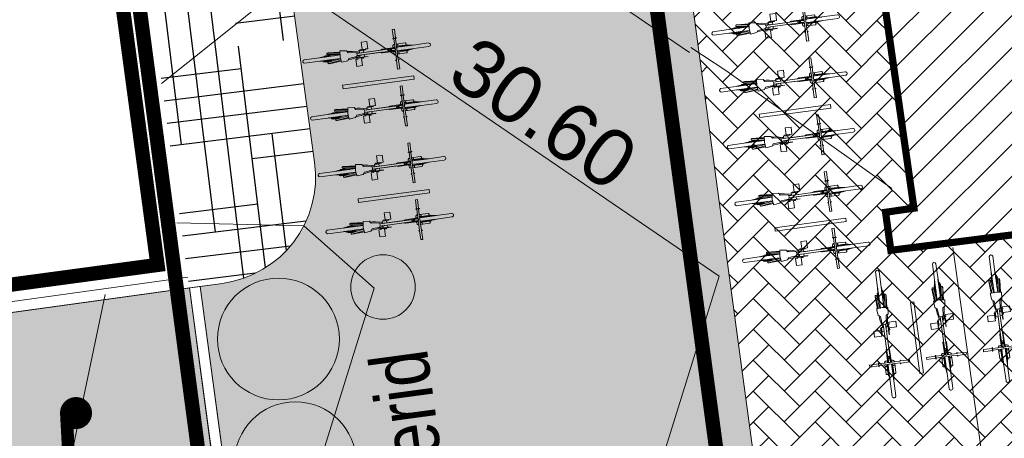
# Model space of a CAD drawing. Header units: metres. Extents: x 737835 to 905050, y 6570742 to 6590316.
# Tile 12 of 256: x 737973.28 to 737987.01, y 6590009.57 to 6590015.41. Entities that reach past the tile are written whole.
import ezdxf

# ---------------------------------------------------------------- set-up
doc = ezdxf.new("R2010")
doc.units = ezdxf.units.M
doc.header["$LTSCALE"] = 0.5
for name, pattern in [('ACAD_ISO10W100', [18, 12, -3, 0, -3]), ('CENTER', [2, 1.25, -0.25, 0.25, -0.25]), ('TOOPIIR', [7, 6, -1])]:
    doc.linetypes.add(name, pattern=pattern)
for name, color, linetype in [('0_PJ_Hoonestusala', 7, 'CENTER'), ('_Polka haljastus viirutus', 7, 'Continuous'), ('AR_hoone', 7, 'Continuous'), ('AS_jalgrattad', 252, 'Continuous'), ('AS_prügikonteiner', 7, 'Continuous')]:
    doc.layers.add(name, color=color, linetype=linetype)
for name, color, linetype, lineweight in [('AS_asfalttee sõiduauto', 9, 'Continuous', 0), ('AS_hoone_projekt RG', 2, 'ACAD_ISO10W100', 15), ('AS_kattemärgistus', 8, 'Continuous', 9), ('AS_krundipiir', 1, 'Continuous', 30), ('AS_metall-leht ääris 0cm', 164, 'Continuous', 15), ('AS_sillutiskivi PK', 253, 'Continuous', 5), ('AS_teed', 7, 'Continuous', 13), ('AS_tekst', 7, 'Continuous', 0), ('AS_töömaapiir PK', 6, 'Continuous', 13), ('AS_välimoobel RG', 252, 'Continuous', 0), ('AS_äärekivi 10cm', 7, 'Continuous', 13), ('TM-vertikaal', 5, 'Continuous', 35), ('TM-vertikaal-181548', 5, 'Continuous', 35)]:
    doc.layers.add(name, color=color, linetype=linetype, lineweight=lineweight)
doc.layers.add('AS_telliskatend PK', color=7, linetype='Continuous', lineweight=5, true_color=0xe79440)
doc.styles.add('GENERATED_STYLE_1', font='ARIALN.TTF')
doc.styles.add('TM_TXT', font='swissl.ttf')

# ---------------------------------------------------------------- blocks, each defined once
blk = doc.blocks.new('moolok')
at = {"layer": 'AS_välimoobel RG'}
h = blk.add_hatch(color=256, dxfattribs=at)
h.dxf.hatch_style = 1
h.set_gradient(color1=(147, 149, 152), tint=1, name='INVSPHERICAL')
edge = h.paths.add_edge_path()
edge.add_arc((737969.494, 6590171.29), 0.85, 0, 360)
at = {"layer": 'AS_välimoobel RG', "color": 7, "lineweight": 0}
blk.add_circle((737969.494, 6590171.29), 0.85, dxfattribs=at)
blk = doc.blocks.new('mahuti vaike')
at = {"layer": 'AS_välimoobel RG'}
h = blk.add_hatch(color=256, dxfattribs=at)
h.dxf.hatch_style = 1
h.set_gradient(color1=(147, 149, 152), tint=1, name='INVSPHERICAL')
edge = h.paths.add_edge_path()
edge.add_arc((737978.812, 6590005.284), 0.45, 0, 360)
at = {"layer": 'AS_välimoobel RG', "color": 7, "lineweight": 0}
blk.add_circle((737978.812, 6590005.284), 0.45, dxfattribs=at)
blk = doc.blocks.new('A$C1054690E')
at = {"layer": 'AS_kattemärgistus', "color": 8, "const_width": 0.177}
blk.add_lwpolyline([(0.406, -1.105), (0.19, -1.386), (0.907, -1.937), (0.691, -2.695), (1.752, -3.1)], dxfattribs=at)
blk.add_lwpolyline([(0.894, -3.035, -1.299531), (0.254, -1.769, -0.358805)], format="xyb", dxfattribs=at)
at = {"layer": 'AS_kattemärgistus', "color": 8, "const_width": 0.223}
blk.add_lwpolyline([(1.769, -3.082, -1), (1.83, -2.867, -1)], format="xyb", close=True, dxfattribs=at)
at = {"layer": 'AS_kattemärgistus', "color": 8}
blk.add_solid([(1.106, -2.759), (0.939, -2.695), (1.269, -2.185), (1.099, -2.137)], dxfattribs=at)
blk = doc.blocks.new('jalgratas')
at = {"layer": 'AS_jalgrattad', "linetype": 'Continuous', "lineweight": 20, "ltscale": 100}
for p, q in [((737964.496, 6590012.261), (737964.545, 6590012.268)), ((737964.509, 6590012.258), (737964.533, 6590012.261)), ((737963.761, 6590012.057), (737963.584, 6590012.057)), ((737963.76, 6590012.086), (737963.761, 6590012.006)), ((737963.875, 6590012.061), (737963.851, 6590012.088)), ((737963.985, 6590012.066), (737963.875, 6590012.061)), ((737963.999, 6590012.038), (737963.985, 6590012.066)), ((737964.051, 6590012.062), (737963.991, 6590012.054)), ((737964.459, 6590012.115), (737963.992, 6590012.052)), ((737964.463, 6590012.085), (737963.996, 6590012.022)), ((737964.024, 6590012.092), (737964.117, 6590012.104)), ((737964.025, 6590012.089), (737964.024, 6590012.092)), ((737964.025, 6590012.089), (737964.09, 6590012.098)), ((737964.031, 6590012.069), (737964.03, 6590012.071)), ((737964.03, 6590012.071), (737964.03, 6590012.071)), ((737964.031, 6590012.068), (737964.031, 6590012.069)), ((737964.031, 6590012.069), (737964.031, 6590012.069)), ((737964.031, 6590012.067), (737964.031, 6590012.068)), ((737964.032, 6590012.065), (737964.031, 6590012.067)), ((737964.032, 6590012.064), (737964.032, 6590012.065)), ((737964.033, 6590012.062), (737964.032, 6590012.064)), ((737964.033, 6590012.06), (737964.033, 6590012.062)), ((737964.033, 6590012.06), (737964.033, 6590012.06)), ((737964.146, 6590012.118), (737964.039, 6590012.104)), ((737964.054, 6590012.062), (737964.051, 6590012.062)), ((737964.056, 6590012.062), (737964.054, 6590012.062)), ((737964.057, 6590012.062), (737964.056, 6590012.062)), ((737964.059, 6590012.061), (737964.057, 6590012.062)), ((737964.09, 6590012.098), (737964.09, 6590012.101)), ((737964.097, 6590012.112), (737964.098, 6590012.102)), ((737964.443, 6590012.102), (737964.442, 6590012.1)), ((737964.442, 6590012.1), (737964.442, 6590012.098)), ((737964.442, 6590012.098), (737964.443, 6590012.096)), ((737964.444, 6590012.106), (737964.443, 6590012.104)), ((737964.443, 6590012.104), (737964.443, 6590012.102)), ((737964.443, 6590012.096), (737964.444, 6590012.094)), ((737964.445, 6590012.107), (737964.444, 6590012.106)), ((737964.444, 6590012.094), (737964.445, 6590012.092)), ((737964.447, 6590012.109), (737964.445, 6590012.107)), ((737964.445, 6590012.092), (737964.446, 6590012.091)), ((737964.446, 6590012.091), (737964.448, 6590012.089)), ((737964.449, 6590012.11), (737964.447, 6590012.109)), ((737964.448, 6590012.089), (737964.45, 6590012.088)), ((737964.45, 6590012.111), (737964.449, 6590012.11)), ((737964.452, 6590012.111), (737964.45, 6590012.111)), ((737964.45, 6590012.088), (737964.452, 6590012.088)), ((737964.528, 6590012.121), (737964.452, 6590012.111)), ((737964.454, 6590012.111), (737964.452, 6590012.111)), ((737964.452, 6590012.088), (737964.454, 6590012.087)), ((737964.456, 6590012.111), (737964.454, 6590012.111)), ((737964.454, 6590012.087), (737964.456, 6590012.087)), ((737964.458, 6590012.11), (737964.456, 6590012.111)), ((737964.531, 6590012.098), (737964.456, 6590012.087)), ((737964.456, 6590012.087), (737964.458, 6590012.088)), ((737964.459, 6590012.114), (737964.457, 6590012.112)), ((737964.458, 6590012.112), (737964.46, 6590012.112)), ((737964.46, 6590012.109), (737964.458, 6590012.11)), ((737964.458, 6590012.088), (737964.459, 6590012.089)), ((737964.461, 6590012.117), (737964.459, 6590012.114)), ((737964.459, 6590012.089), (737964.461, 6590012.09)), ((737964.46, 6590012.112), (737964.461, 6590012.112)), ((737964.462, 6590012.108), (737964.46, 6590012.109)), ((737964.463, 6590012.12), (737964.461, 6590012.117)), ((737964.461, 6590012.112), (737964.462, 6590012.111)), ((737964.461, 6590012.09), (737964.463, 6590012.091)), ((737964.463, 6590012.089), (737964.461, 6590012.088)), ((737964.461, 6590012.088), (737964.462, 6590012.086)), ((737964.462, 6590012.111), (737964.463, 6590012.11)), ((737964.463, 6590012.107), (737964.462, 6590012.108)), ((737964.462, 6590012.086), (737964.465, 6590012.084)), ((737964.467, 6590012.122), (737964.463, 6590012.12)), ((737964.463, 6590012.11), (737964.464, 6590012.109)), ((737964.464, 6590012.105), (737964.463, 6590012.107)), ((737964.463, 6590012.091), (737964.464, 6590012.093)), ((737964.464, 6590012.089), (737964.463, 6590012.089)), ((737964.464, 6590012.109), (737964.465, 6590012.107)), ((737964.465, 6590012.103), (737964.464, 6590012.105)), ((737964.464, 6590012.093), (737964.465, 6590012.095)), ((737964.465, 6590012.09), (737964.464, 6590012.089)), ((737964.465, 6590012.107), (737964.466, 6590012.105)), ((737964.465, 6590012.101), (737964.465, 6590012.103)), ((737964.466, 6590012.099), (737964.465, 6590012.101)), ((737964.465, 6590012.097), (737964.466, 6590012.099)), ((737964.465, 6590012.095), (737964.465, 6590012.097)), ((737964.466, 6590012.092), (737964.465, 6590012.09)), ((737964.465, 6590012.084), (737964.469, 6590012.082)), ((737964.466, 6590012.105), (737964.467, 6590012.103)), ((737964.467, 6590012.095), (737964.466, 6590012.093)), ((737964.466, 6590012.093), (737964.466, 6590012.092)), ((737964.47, 6590012.123), (737964.467, 6590012.122)), ((737964.467, 6590012.103), (737964.467, 6590012.101)), ((737964.467, 6590012.101), (737964.467, 6590012.099)), ((737964.467, 6590012.099), (737964.467, 6590012.097)), ((737964.467, 6590012.097), (737964.467, 6590012.095)), ((737964.469, 6590012.082), (737964.472, 6590012.081)), ((737964.474, 6590012.124), (737964.47, 6590012.123)), ((737964.472, 6590012.081), (737964.476, 6590012.08)), ((737964.474, 6590012.124), (737964.474, 6590012.124)), ((737964.478, 6590012.124), (737964.474, 6590012.124)), ((737964.477, 6590012.124), (737964.474, 6590012.124)), ((737964.476, 6590012.08), (737964.479, 6590012.081)), ((737964.481, 6590012.124), (737964.477, 6590012.124)), ((737964.478, 6590012.109), (737964.477, 6590012.107)), ((737964.477, 6590012.107), (737964.477, 6590012.105)), ((737964.477, 6590012.105), (737964.477, 6590012.103)), ((737964.477, 6590012.103), (737964.478, 6590012.1)), ((737964.482, 6590012.124), (737964.478, 6590012.124)), ((737964.479, 6590012.112), (737964.478, 6590012.11)), ((737964.478, 6590012.11), (737964.478, 6590012.109)), ((737964.478, 6590012.1), (737964.478, 6590012.099)), ((737964.478, 6590012.099), (737964.479, 6590012.097)), ((737964.48, 6590012.114), (737964.479, 6590012.113)), ((737964.479, 6590012.113), (737964.479, 6590012.112)), ((737964.479, 6590012.097), (737964.48, 6590012.095)), ((737964.48, 6590012.081), (737964.479, 6590012.081)), ((737964.479, 6590012.081), (737964.483, 6590012.081)), ((737964.481, 6590012.115), (737964.48, 6590012.114)), ((737964.48, 6590012.095), (737964.481, 6590012.094)), ((737964.48, 6590012.081), (737964.484, 6590012.082)), ((737964.485, 6590012.123), (737964.481, 6590012.124)), ((737964.483, 6590012.115), (737964.481, 6590012.115)), ((737964.481, 6590012.094), (737964.482, 6590012.093)), ((737964.485, 6590012.123), (737964.482, 6590012.124)), ((737964.482, 6590012.093), (737964.483, 6590012.092)), ((737964.483, 6590012.092), (737964.485, 6590012.092)), ((737964.483, 6590012.081), (737964.487, 6590012.083)), ((737964.484, 6590012.082), (737964.487, 6590012.083)), ((737964.489, 6590012.121), (737964.485, 6590012.123)), ((737964.488, 6590012.121), (737964.485, 6590012.123)), ((737964.485, 6590012.092), (737964.486, 6590012.092)), ((737964.506, 6590012.125), (737964.487, 6590012.122)), ((737964.487, 6590012.083), (737964.49, 6590012.085)), ((737964.487, 6590012.083), (737964.49, 6590012.085)), ((737964.491, 6590012.119), (737964.488, 6590012.121)), ((737964.492, 6590012.119), (737964.489, 6590012.121)), ((737964.49, 6590012.085), (737964.493, 6590012.088)), ((737964.49, 6590012.085), (737964.492, 6590012.088)), ((737964.493, 6590012.117), (737964.491, 6590012.119)), ((737964.493, 6590012.117), (737964.492, 6590012.119)), ((737964.492, 6590012.088), (737964.495, 6590012.091)), ((737964.511, 6590012.089), (737964.492, 6590012.086)), ((737964.493, 6590012.088), (737964.495, 6590012.091)), ((737964.495, 6590012.124), (737964.494, 6590012.123)), ((737964.498, 6590012.126), (737964.495, 6590012.124)), ((737964.495, 6590012.091), (737964.496, 6590012.093)), ((737964.495, 6590012.091), (737964.496, 6590012.093)), ((737964.498, 6590012.136), (737964.525, 6590012.139)), ((737964.499, 6590012.127), (737964.498, 6590012.136)), ((737964.502, 6590012.128), (737964.498, 6590012.126)), ((737964.499, 6590012.087), (737964.5, 6590012.086)), ((737964.5, 6590012.086), (737964.504, 6590012.085)), ((737964.505, 6590012.128), (737964.502, 6590012.128)), ((737964.504, 6590012.085), (737964.507, 6590012.085)), ((737964.509, 6590012.129), (737964.505, 6590012.128)), ((737964.506, 6590012.129), (737964.505, 6590012.128)), ((737964.506, 6590012.076), (737964.505, 6590012.085)), ((737964.51, 6590012.129), (737964.506, 6590012.129)), ((737964.509, 6590012.125), (737964.506, 6590012.125)), ((737964.506, 6590012.076), (737964.533, 6590012.08)), ((737964.507, 6590012.085), (737964.511, 6590012.085)), ((737964.513, 6590012.128), (737964.509, 6590012.129)), ((737964.512, 6590012.124), (737964.509, 6590012.125)), ((737964.513, 6590012.128), (737964.51, 6590012.129)), ((737964.511, 6590012.089), (737964.513, 6590012.09)), ((737964.511, 6590012.085), (737964.515, 6590012.086)), ((737964.512, 6590012.085), (737964.511, 6590012.085)), ((737964.515, 6590012.123), (737964.512, 6590012.124)), ((737964.512, 6590012.085), (737964.515, 6590012.086)), ((737964.517, 6590012.127), (737964.513, 6590012.128)), ((737964.516, 6590012.127), (737964.513, 6590012.128)), ((737964.513, 6590012.09), (737964.516, 6590012.091)), ((737964.517, 6590012.122), (737964.515, 6590012.123)), ((737964.515, 6590012.086), (737964.519, 6590012.087)), ((737964.515, 6590012.086), (737964.518, 6590012.087)), ((737964.519, 6590012.125), (737964.516, 6590012.127)), ((737964.516, 6590012.091), (737964.519, 6590012.092)), ((737964.52, 6590012.125), (737964.517, 6590012.127)), ((737964.519, 6590012.12), (737964.517, 6590012.122)), ((737964.518, 6590012.087), (737964.521, 6590012.089)), ((737964.522, 6590012.123), (737964.519, 6590012.125)), ((737964.519, 6590012.092), (737964.521, 6590012.095)), ((737964.519, 6590012.087), (737964.522, 6590012.089)), ((737964.528, 6590012.119), (737964.52, 6590012.179)), ((737964.523, 6590012.123), (737964.52, 6590012.125)), ((737964.521, 6590012.095), (737964.522, 6590012.097)), ((737964.521, 6590012.089), (737964.524, 6590012.092)), ((737964.524, 6590012.121), (737964.522, 6590012.123)), ((737964.522, 6590012.089), (737964.525, 6590012.092)), ((737964.525, 6590012.121), (737964.523, 6590012.123)), ((737964.524, 6590012.092), (737964.526, 6590012.095)), ((737964.525, 6590012.092), (737964.527, 6590012.095)), ((737964.526, 6590012.095), (737964.527, 6590012.097)), ((737964.527, 6590012.095), (737964.528, 6590012.097)), ((737964.529, 6590012.117), (737964.528, 6590012.119)), ((737964.529, 6590012.116), (737964.529, 6590012.117)), ((737964.531, 6590012.114), (737964.529, 6590012.116)), ((737964.53, 6590012.1), (737964.531, 6590012.102)), ((737964.539, 6590012.04), (737964.53, 6590012.1)), ((737964.532, 6590012.112), (737964.531, 6590012.114)), ((737964.531, 6590012.104), (737964.532, 6590012.106)), ((737964.531, 6590012.102), (737964.531, 6590012.104)), ((737964.534, 6590012.11), (737964.532, 6590012.112)), ((737964.532, 6590012.106), (737964.533, 6590012.108)), ((737964.533, 6590012.108), (737964.534, 6590012.11)), ((737964.562, 6590012.043), (737964.544, 6590012.182)), ((737964.548, 6590012.152), (737964.704, 6590012.174)), ((737964.55, 6590012.138), (737964.782, 6590012.169)), ((737964.552, 6590012.183), (737964.555, 6590012.183)), ((737964.555, 6590012.183), (737964.557, 6590012.183)), ((737964.559, 6590012.154), (737964.556, 6590012.154)), ((737964.556, 6590012.088), (737964.789, 6590012.119)), ((737964.557, 6590012.183), (737964.56, 6590012.182)), ((737964.558, 6590012.073), (737964.715, 6590012.094)), ((737964.561, 6590012.155), (737964.559, 6590012.154)), ((737964.56, 6590012.182), (737964.562, 6590012.181)), ((737964.563, 6590012.156), (737964.561, 6590012.155)), ((737964.617, 6590012.153), (737964.561, 6590012.139)), ((737964.562, 6590012.181), (737964.564, 6590012.179)), ((737964.565, 6590012.158), (737964.563, 6590012.156)), ((737964.564, 6590012.179), (737964.566, 6590012.178)), ((737964.566, 6590012.16), (737964.565, 6590012.158)), ((737964.566, 6590012.178), (737964.567, 6590012.175)), ((737964.568, 6590012.163), (737964.566, 6590012.16)), ((737964.645, 6590012.161), (737964.566, 6590012.14)), ((737964.567, 6590012.175), (737964.568, 6590012.173)), ((737964.567, 6590012.074), (737964.569, 6590012.074)), ((737964.568, 6590012.173), (737964.568, 6590012.17)), ((737964.568, 6590012.17), (737964.569, 6590012.168)), ((737964.569, 6590012.168), (737964.568, 6590012.165)), ((737964.568, 6590012.165), (737964.568, 6590012.163)), ((737964.656, 6590012.091), (737964.568, 6590012.09)), ((737964.569, 6590012.074), (737964.572, 6590012.074)), ((737964.66, 6590012.092), (737964.572, 6590012.09)), ((737964.572, 6590012.074), (737964.574, 6590012.073)), ((737964.574, 6590012.073), (737964.577, 6590012.072)), ((737964.577, 6590012.072), (737964.579, 6590012.07)), ((737964.579, 6590012.07), (737964.58, 6590012.069)), ((737964.58, 6590012.069), (737964.582, 6590012.066)), ((737964.582, 6590012.066), (737964.583, 6590012.064)), ((737964.583, 6590012.056), (737964.582, 6590012.054)), ((737964.583, 6590012.064), (737964.583, 6590012.061)), ((737964.583, 6590012.061), (737964.583, 6590012.059)), ((737964.583, 6590012.059), (737964.583, 6590012.056)), ((737964.645, 6590012.161), (737964.584, 6590012.142)), ((737964.666, 6590012.093), (737964.589, 6590012.092)), ((737964.625, 6590012.151), (737964.604, 6590012.145)), ((737964.614, 6590012.147), (737964.611, 6590012.146)), ((737964.649, 6590012.161), (737964.613, 6590012.146)), ((737964.626, 6590012.096), (737964.613, 6590012.096)), ((737964.624, 6590012.096), (737964.616, 6590012.096)), ((737964.674, 6590012.094), (737964.616, 6590012.096)), ((737964.651, 6590012.158), (737964.625, 6590012.148)), ((737964.65, 6590012.154), (737964.634, 6590012.149)), ((737964.67, 6590012.097), (737964.634, 6590012.099)), ((737964.635, 6590012.164), (737964.65, 6590012.163)), ((737964.643, 6590012.098), (737964.638, 6590012.099)), ((737964.654, 6590012.091), (737964.639, 6590012.091)), ((737964.651, 6590012.157), (737964.64, 6590012.154)), ((737964.645, 6590012.161), (737964.648, 6590012.161)), ((737964.66, 6590012.09), (737964.646, 6590012.085)), ((737964.655, 6590012.162), (737964.648, 6590012.151)), ((737964.648, 6590012.161), (737964.648, 6590012.161)), ((737964.648, 6590012.161), (737964.648, 6590012.161)), ((737964.651, 6590012.158), (737964.648, 6590012.157)), ((737964.649, 6590012.161), (737964.652, 6590012.161)), ((737964.65, 6590012.163), (737964.69, 6590012.169)), ((737964.65, 6590012.163), (737964.651, 6590012.161)), ((737964.651, 6590012.158), (737964.652, 6590012.161)), ((737964.651, 6590012.159), (737964.651, 6590012.156)), ((737964.682, 6590012.095), (737964.651, 6590012.101)), ((737964.657, 6590012.159), (737964.652, 6590012.151)), ((737964.654, 6590012.091), (737964.658, 6590012.092)), ((737964.654, 6590012.091), (737964.654, 6590012.091)), ((737964.655, 6590012.162), (737964.658, 6590012.162)), ((737964.656, 6590012.091), (737964.656, 6590012.092)), ((737964.656, 6590012.091), (737964.656, 6590012.091)), ((737964.657, 6590012.159), (737964.658, 6590012.162)), ((737964.657, 6590012.092), (737964.657, 6590012.091)), ((737964.659, 6590012.092), (737964.658, 6590012.092)), ((737964.658, 6590012.092), (737964.658, 6590012.092)), ((737964.659, 6590012.099), (737964.659, 6590012.098)), ((737964.659, 6590012.092), (737964.66, 6590012.092)), ((737964.659, 6590012.092), (737964.659, 6590012.092)), ((737964.66, 6590012.09), (737964.7, 6590012.095)), ((737964.66, 6590012.092), (737964.66, 6590012.09)), ((737964.66, 6590012.092), (737964.661, 6590012.092)), ((737964.661, 6590012.092), (737964.661, 6590012.093)), ((737964.662, 6590012.163), (737964.666, 6590012.163)), ((737964.662, 6590012.163), (737964.664, 6590012.16)), ((737964.684, 6590012.098), (737964.662, 6590012.102)), ((737964.664, 6590012.16), (737964.681, 6590012.155)), ((737964.666, 6590012.163), (737964.69, 6590012.156)), ((737964.666, 6590012.093), (737964.668, 6590012.093)), ((737964.668, 6590012.093), (737964.668, 6590012.094)), ((737964.671, 6590012.164), (737964.674, 6590012.164)), ((737964.671, 6590012.164), (737964.673, 6590012.161)), ((737964.674, 6590012.17), (737964.672, 6590012.169)), ((737964.673, 6590012.161), (737964.709, 6590012.159)), ((737964.674, 6590012.164), (737964.726, 6590012.161)), ((737964.674, 6590012.094), (737964.677, 6590012.094)), ((737964.677, 6590012.094), (737964.676, 6590012.096)), ((737964.68, 6590012.165), (737964.682, 6590012.166)), ((737964.68, 6590012.165), (737964.68, 6590012.164)), ((737964.682, 6590012.166), (737964.756, 6590012.165)), ((737964.682, 6590012.095), (737964.686, 6590012.095)), ((737964.683, 6590012.09), (737964.685, 6590012.09)), ((737964.686, 6590012.095), (737964.684, 6590012.098)), ((737964.688, 6590012.166), (737964.775, 6590012.168)), ((737964.688, 6590012.166), (737964.688, 6590012.166)), ((737964.688, 6590012.166), (737964.688, 6590012.166)), ((737964.69, 6590012.096), (737964.689, 6590012.106)), ((737964.704, 6590012.174), (737964.69, 6590012.169)), ((737964.69, 6590012.169), (737964.69, 6590012.166)), ((737964.69, 6590012.167), (737964.692, 6590012.167)), ((737964.69, 6590012.096), (737964.694, 6590012.097)), ((737964.691, 6590012.16), (737964.692, 6590012.157)), ((737964.692, 6590012.167), (737964.692, 6590012.166)), ((737964.692, 6590012.167), (737964.693, 6590012.167)), ((737964.692, 6590012.16), (737964.695, 6590012.157)), ((737964.693, 6590012.167), (737964.782, 6590012.169)), ((737964.693, 6590012.167), (737964.693, 6590012.167)), ((737964.693, 6590012.167), (737964.696, 6590012.167)), ((737964.693, 6590012.167), (737964.693, 6590012.166)), ((737964.693, 6590012.166), (737964.693, 6590012.167)), ((737964.694, 6590012.097), (737964.693, 6590012.106)), ((737964.695, 6590012.167), (737964.694, 6590012.167)), ((737964.696, 6590012.167), (737964.725, 6590012.168)), ((737964.696, 6590012.167), (737964.696, 6590012.167)), ((737964.698, 6590012.1), (737964.697, 6590012.097)), ((737964.697, 6590012.097), (737964.7, 6590012.097)), ((737964.698, 6590012.1), (737964.719, 6590012.11)), ((737964.698, 6590012.107), (737964.699, 6590012.101)), ((737964.699, 6590012.103), (737964.714, 6590012.108)), ((737964.699, 6590012.105), (737964.706, 6590012.108)), ((737964.699, 6590012.101), (737964.702, 6590012.102)), ((737964.7, 6590012.097), (737964.729, 6590012.111)), ((737964.7, 6590012.097), (737964.7, 6590012.095)), ((737964.7, 6590012.095), (737964.715, 6590012.094)), ((737964.701, 6590012.098), (737964.702, 6590012.098)), ((737964.702, 6590012.098), (737964.706, 6590012.098)), ((737964.702, 6590012.098), (737964.702, 6590012.098)), ((737964.704, 6590012.098), (737964.76, 6590012.116)), ((737964.706, 6590012.098), (737964.781, 6590012.118)), ((737964.71, 6590012.162), (737964.733, 6590012.162)), ((737964.716, 6590012.105), (737964.741, 6590012.113)), ((737964.72, 6590012.102), (737964.789, 6590012.119)), ((737964.72, 6590012.107), (737964.733, 6590012.11)), ((737964.729, 6590012.162), (737964.731, 6590012.162)), ((737964.731, 6590012.11), (737964.741, 6590012.113)), ((737963.475, 6590011.992), (737963.761, 6590012.031)), ((737963.55, 6590012.011), (737963.475, 6590011.992)), ((737963.481, 6590011.943), (737963.768, 6590011.981)), ((737963.571, 6590011.945), (737963.481, 6590011.943)), ((737963.557, 6590012.013), (737963.486, 6590011.994)), ((737963.576, 6590011.945), (737963.492, 6590011.944)), ((737963.511, 6590011.997), (737963.509, 6590011.997)), ((737963.559, 6590012.014), (737963.51, 6590011.997)), ((737963.567, 6590011.944), (737963.512, 6590011.943)), ((737963.583, 6590011.946), (737963.514, 6590011.947)), ((737963.555, 6590012.009), (737963.527, 6590011.999)), ((737963.547, 6590012.004), (737963.534, 6590012)), ((737963.653, 6590011.951), (737963.534, 6590011.935)), ((737963.653, 6590011.948), (737963.534, 6590011.932)), ((737963.534, 6590011.935), (737963.534, 6590011.932)), ((737963.565, 6590011.95), (737963.535, 6590011.95)), ((737963.546, 6590011.95), (737963.539, 6590011.95)), ((737963.564, 6590012.014), (737963.542, 6590012.001)), ((737963.591, 6590011.947), (737963.546, 6590011.951)), ((737963.553, 6590012.008), (737963.547, 6590012.006)), ((737963.548, 6590012.017), (737963.617, 6590012.027)), ((737963.548, 6590012.017), (737963.563, 6590012.016)), ((737963.566, 6590012.012), (737963.551, 6590012.002)), ((737963.634, 6590011.942), (737963.554, 6590011.931)), ((737963.564, 6590012.009), (737963.556, 6590012.005)), ((737963.562, 6590012.014), (737963.557, 6590012.013)), ((737963.573, 6590011.943), (737963.559, 6590011.938)), ((737963.564, 6590012.009), (737963.56, 6590012.008)), ((737963.592, 6590011.951), (737963.56, 6590011.953)), ((737963.565, 6590012.005), (737963.561, 6590012.004)), ((737963.562, 6590012.013), (737963.562, 6590012.014)), ((737963.563, 6590012.014), (737963.562, 6590012.014)), ((737963.563, 6590012.016), (737963.603, 6590012.022)), ((737963.563, 6590012.016), (737963.563, 6590012.014)), ((737963.563, 6590012.014), (737963.563, 6590012.014)), ((737963.563, 6590012.014), (737963.563, 6590012.014)), ((737963.563, 6590012.014), (737963.563, 6590012.014)), ((737963.567, 6590012.015), (737963.564, 6590012.014)), ((737963.564, 6590012.01), (737963.565, 6590012.004)), ((737963.567, 6590011.953), (737963.565, 6590011.954)), ((737963.567, 6590011.944), (737963.565, 6590011.944)), ((737963.566, 6590012.012), (737963.567, 6590012.015)), ((737963.567, 6590011.944), (737963.568, 6590011.945)), ((737963.567, 6590011.944), (737963.569, 6590011.944)), ((737963.567, 6590011.944), (737963.567, 6590011.944)), ((737963.569, 6590011.945), (737963.569, 6590011.944)), ((737963.569, 6590011.945), (737963.569, 6590011.944)), ((737963.57, 6590011.944), (737963.569, 6590011.944)), ((737963.57, 6590011.944), (737963.573, 6590011.945)), ((737963.57, 6590011.944), (737963.57, 6590011.945)), ((737963.574, 6590012.016), (737963.571, 6590012.015)), ((737963.571, 6590012.015), (737963.573, 6590012.013)), ((737963.571, 6590011.955), (737963.572, 6590011.952)), ((737963.571, 6590011.945), (737963.571, 6590011.945)), ((737963.572, 6590011.945), (737963.573, 6590011.945)), ((737963.573, 6590012.013), (737963.579, 6590012.006)), ((737963.573, 6590011.943), (737963.613, 6590011.948)), ((737963.573, 6590011.945), (737963.573, 6590011.943)), ((737963.574, 6590012.016), (737963.583, 6590012.007)), ((737963.576, 6590011.945), (737963.577, 6590011.945)), ((737963.577, 6590011.945), (737963.577, 6590011.946)), ((737963.583, 6590012.017), (737963.579, 6590012.016)), ((737963.579, 6590012.016), (737963.581, 6590012.014)), ((737963.581, 6590012.014), (737963.608, 6590012.01)), ((737963.761, 6590012.037), (737963.583, 6590012.037)), ((737963.583, 6590012.017), (737963.621, 6590012.012)), ((737963.599, 6590011.948), (737963.583, 6590011.956)), ((737963.583, 6590011.946), (737963.585, 6590011.947)), ((737963.585, 6590011.947), (737963.584, 6590011.948)), ((737963.588, 6590012.018), (737963.589, 6590012.016)), ((737963.591, 6590012.018), (737963.588, 6590012.018)), ((737963.601, 6590011.952), (737963.589, 6590011.957)), ((737963.591, 6590012.018), (737963.655, 6590012.016)), ((737963.591, 6590011.947), (737963.594, 6590011.948)), ((737963.594, 6590011.948), (737963.592, 6590011.951)), ((737963.598, 6590012.019), (737963.597, 6590012.019)), ((737963.597, 6590012.019), (737963.597, 6590012.018)), ((737963.769, 6590011.976), (737963.597, 6590011.928)), ((737963.598, 6590012.019), (737963.68, 6590012.02)), ((737963.599, 6590011.948), (737963.603, 6590011.949)), ((737963.601, 6590012.015), (737963.635, 6590012.014)), ((737963.603, 6590011.949), (737963.601, 6590011.952)), ((737963.617, 6590012.027), (737963.603, 6590012.022)), ((737963.603, 6590012.022), (737963.603, 6590012.019)), ((737963.604, 6590012.02), (737963.603, 6590012.02)), ((737963.603, 6590012.02), (737963.603, 6590012.019)), ((737963.603, 6590012.019), (737963.603, 6590012.019)), ((737963.604, 6590012.02), (737963.693, 6590012.022)), ((737963.609, 6590012.02), (737963.604, 6590012.02)), ((737963.604, 6590012.02), (737963.604, 6590012.02)), ((737963.604, 6590012.014), (737963.604, 6590012.014)), ((737963.604, 6590012.011), (737963.604, 6590012.01)), ((737963.774, 6590011.956), (737963.604, 6590011.909)), ((737963.607, 6590012.02), (737963.607, 6590012.02)), ((737963.608, 6590011.953), (737963.607, 6590011.949)), ((737963.607, 6590011.949), (737963.61, 6590011.95)), ((737963.608, 6590012.02), (737963.694, 6590012.022)), ((737963.608, 6590012.02), (737963.608, 6590012.02)), ((737963.608, 6590012.014), (737963.613, 6590012.013)), ((737963.608, 6590011.953), (737963.618, 6590011.961)), ((737963.609, 6590012.02), (737963.609, 6590012.02)), ((737963.609, 6590012.02), (737963.616, 6590012.02)), ((737963.61, 6590011.95), (737963.624, 6590011.962)), ((737963.611, 6590011.96), (737963.612, 6590011.956)), ((737963.611, 6590011.958), (737963.616, 6590011.959)), ((737963.612, 6590011.952), (737963.613, 6590011.948)), ((737963.612, 6590011.951), (737963.613, 6590011.951)), ((737963.613, 6590011.953), (737963.613, 6590011.95)), ((737963.613, 6590011.95), (737963.616, 6590011.951)), ((737963.613, 6590011.948), (737963.628, 6590011.947)), ((737963.615, 6590011.954), (737963.644, 6590011.965)), ((737963.616, 6590011.951), (737963.658, 6590011.967)), ((737963.616, 6590011.955), (737963.62, 6590011.956)), ((737963.616, 6590011.951), (737963.618, 6590011.951)), ((737963.616, 6590011.951), (737963.616, 6590011.951)), ((737963.618, 6590011.951), (737963.684, 6590011.97)), ((737963.618, 6590011.957), (737963.637, 6590011.962)), ((737963.619, 6590011.957), (737963.637, 6590011.964)), ((737963.62, 6590011.952), (737963.699, 6590011.972)), ((737963.622, 6590012.014), (737963.627, 6590012.013)), ((737963.634, 6590011.942), (737963.634, 6590011.939)), ((737963.65, 6590011.963), (737963.663, 6590011.967)), ((737963.651, 6590011.964), (737963.653, 6590011.964)), ((737963.653, 6590011.951), (737963.653, 6590011.948)), ((737963.672, 6590011.965), (737963.701, 6590011.972)), ((737963.761, 6590012.006), (737963.782, 6590011.928)), ((737963.87, 6590011.95), (737963.885, 6590011.982)), ((737963.885, 6590011.982), (737963.993, 6590012.007)), ((737963.988, 6590011.989), (737964.152, 6590012.011)), ((737963.988, 6590011.986), (737964.152, 6590012.008)), ((737963.988, 6590011.986), (737963.988, 6590011.989)), ((737963.993, 6590012.007), (737963.999, 6590012.038)), ((737964.056, 6590012.028), (737963.996, 6590012.02)), ((737964.087, 6590011.994), (737964.011, 6590011.984)), ((737964.038, 6590012.025), (737964.038, 6590012.026)), ((737964.038, 6590012.024), (737964.038, 6590012.025)), ((737964.038, 6590012.022), (737964.038, 6590012.024)), ((737964.038, 6590012.02), (737964.038, 6590012.022)), ((737964.038, 6590012.018), (737964.038, 6590012.02)), ((737964.038, 6590012.017), (737964.038, 6590012.018)), ((737964.038, 6590012.016), (737964.038, 6590012.017)), ((737964.038, 6590012.015), (737964.038, 6590012.016)), ((737964.038, 6590012.014), (737964.038, 6590012.015)), ((737964.056, 6590012.028), (737964.058, 6590012.029)), ((737964.058, 6590012.029), (737964.06, 6590012.03)), ((737964.061, 6590012.03), (737964.063, 6590012.031)), ((737964.061, 6590012.03), (737964.061, 6590012.03)), ((737964.068, 6590011.992), (737964.07, 6590011.982)), ((737964.152, 6590012.008), (737964.152, 6590012.011)), ((737964.582, 6590012.054), (737964.581, 6590012.051))]:
    blk.add_line(p, q, dxfattribs=at)
at = {"layer": 'AS_jalgrattad', "linetype": 'Continuous', "lineweight": 20, "ltscale": 100, "flags": 128}
blk.add_lwpolyline([(737964.78, 6590012.169), (737964.696, 6590012.167), (737964.69, 6590012.166), (737964.69, 6590012.169), (737964.704, 6590012.174), (737964.673, 6590012.169), (737964.676, 6590012.171), (737964.677, 6590012.172), (737964.679, 6590012.174), (737964.68, 6590012.176), (737964.681, 6590012.178), (737964.681, 6590012.18), (737964.681, 6590012.183), (737964.681, 6590012.186), (737964.681, 6590012.188), (737964.679, 6590012.193), (737964.677, 6590012.195), (737964.676, 6590012.196), (737964.673, 6590012.198), (737964.67, 6590012.199), (737964.668, 6590012.199), (737964.544, 6590012.182), (737964.533, 6590012.261), (737964.546, 6590012.263), (737964.545, 6590012.268), (737964.535, 6590012.267), (737964.518, 6590012.391), (737964.489, 6590012.387), (737964.505, 6590012.263), (737964.496, 6590012.261), (737964.496, 6590012.256), (737964.509, 6590012.258), (737964.52, 6590012.179), (737964.514, 6590012.178), (737964.509, 6590012.177), (737964.504, 6590012.173), (737964.501, 6590012.169), (737964.499, 6590012.164), (737964.497, 6590012.159), (737964.497, 6590012.151), (737964.497, 6590012.141), (737964.498, 6590012.131), (737964.349, 6590012.11), (737964.345, 6590012.109, 0.188008), (737964.331, 6590012.098), (737964.091, 6590012.065), (737964.087, 6590012.097), (737964.09, 6590012.098), (737964.09, 6590012.101), (737964.117, 6590012.104), (737964.116, 6590012.114), (737964.146, 6590012.118), (737964.133, 6590012.217), (737964.053, 6590012.207), (737964.067, 6590012.108), (737964.039, 6590012.104), (737964.041, 6590012.094), (737964.024, 6590012.092), (737964.025, 6590012.089), (737964.027, 6590012.089), (737964.03, 6590012.071), (737964.004, 6590012.074), (737963.934, 6590012.08), (737963.891, 6590012.079), (737963.86, 6590012.077), (737963.851, 6590012.088), (737963.76, 6590012.086), (737963.76, 6590012.071), (737963.591, 6590012.06), (737963.591, 6590012.057), (737963.583, 6590012.057), (737963.58, 6590012.056), (737963.577, 6590012.054), (737963.576, 6590012.051), (737963.575, 6590012.048), (737963.575, 6590012.045), (737963.576, 6590012.042), (737963.579, 6590012.039), (737963.581, 6590012.037), (737963.583, 6590012.037), (737963.761, 6590012.037), (737963.761, 6590012.031), (737963.693, 6590012.022), (737963.609, 6590012.02), (737963.603, 6590012.02), (737963.603, 6590012.019), (737963.603, 6590012.019), (737963.603, 6590012.022), (737963.617, 6590012.027), (737963.548, 6590012.017), (737963.563, 6590012.016), (737963.563, 6590012.014), (737963.563, 6590012.014), (737963.563, 6590012.014), (737963.557, 6590012.013), (737963.475, 6590011.992), (737963.258, 6590011.962, 0.8358), (737963.265, 6590011.914), (737963.484, 6590011.943), (737963.567, 6590011.944), (737963.573, 6590011.945), (737963.572, 6590011.945), (737963.573, 6590011.945), (737963.573, 6590011.943), (737963.559, 6590011.938), (737963.534, 6590011.935), (737963.534, 6590011.932), (737963.554, 6590011.934), (737963.555, 6590011.928), (737963.634, 6590011.939), (737963.634, 6590011.938), (737963.597, 6590011.928), (737963.596, 6590011.927), (737963.594, 6590011.926), (737963.593, 6590011.925), (737963.593, 6590011.923), (737963.592, 6590011.922), (737963.592, 6590011.92), (737963.592, 6590011.918), (737963.593, 6590011.917), (737963.593, 6590011.915), (737963.594, 6590011.913), (737963.594, 6590011.913), (737963.596, 6590011.911), (737963.597, 6590011.91), (737963.599, 6590011.909), (737963.601, 6590011.909), (737963.603, 6590011.909), (737963.611, 6590011.911), (737963.612, 6590011.908), (737963.778, 6590011.943), (737963.782, 6590011.928), (737963.87, 6590011.95), (737963.876, 6590011.963), (737963.906, 6590011.969), (737963.947, 6590011.98), (737964.013, 6590012.004), (737964.038, 6590012.014), (737964.04, 6590011.996), (737963.988, 6590011.989), (737963.988, 6590011.986), (737964.01, 6590011.989), (737964.012, 6590011.974), (737963.982, 6590011.97), (737963.995, 6590011.871), (737964.074, 6590011.882), (737964.061, 6590011.981), (737964.088, 6590011.984), (737964.086, 6590011.999), (737964.152, 6590012.008), (737964.152, 6590012.011), (737964.1, 6590012.004), (737964.095, 6590012.036), (737964.335, 6590012.068, 0.222487), (737964.354, 6590012.061), (737964.505, 6590012.081), (737964.507, 6590012.071), (737964.509, 6590012.061), (737964.513, 6590012.052), (737964.516, 6590012.047), (737964.52, 6590012.043), (737964.526, 6590012.04), (737964.532, 6590012.039), (737964.539, 6590012.04), (737964.549, 6590011.961), (737964.536, 6590011.959), (737964.537, 6590011.954), (737964.547, 6590011.956), (737964.564, 6590011.832), (737964.593, 6590011.836), (737964.577, 6590011.96), (737964.587, 6590011.961), (737964.586, 6590011.966), (737964.573, 6590011.964), (737964.562, 6590012.043), (737964.687, 6590012.06), (737964.691, 6590012.062), (737964.695, 6590012.067), (737964.696, 6590012.071), (737964.696, 6590012.077), (737964.694, 6590012.082), (737964.692, 6590012.086), (737964.69, 6590012.087), (737964.687, 6590012.089), (737964.685, 6590012.09), (737964.715, 6590012.094), (737964.7, 6590012.095), (737964.7, 6590012.097), (737964.706, 6590012.098), (737964.789, 6590012.119), (737965, 6590012.148, 0.995646), (737964.994, 6590012.198)], format="xyb", close=True, dxfattribs=at)
for points in [[(737964.55, 6590012.138), (737964.548, 6590012.152), (737964.635, 6590012.164), (737964.65, 6590012.163), (737964.651, 6590012.161), (737964.645, 6590012.161), (737964.561, 6590012.139)], [(737964.558, 6590012.073), (737964.556, 6590012.088), (737964.57, 6590012.09), (737964.654, 6590012.091), (737964.66, 6590012.092), (737964.66, 6590012.09), (737964.646, 6590012.085)]]:
    blk.add_lwpolyline(points, close=True, dxfattribs=at)

msp = doc.modelspace()

# ---------------------------------------------------------------- hatches: boundary and pattern name
at = {"layer": '_Polka haljastus viirutus', "true_color": 0xf8991e}
h = msp.add_hatch(dxfattribs=at)
h.set_pattern_fill('HOUND', color=30, scale=0.2, angle=97)
h.set_pattern_definition([(97, (-3e-07, -5e-08), (-0.46990746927, 1.221840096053), [5.08, -2.54]), (187, (-3e-07, -5e-08), (1.299227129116, -0.160359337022), [5.08, -2.54])])
edge = h.paths.add_edge_path()
edge.add_line((737975.646, 6590011.669), (737976.109, 6590011.733))
edge.add_arc((737975.906, 6590013.219), 1.5, 277.778, 367.774)
edge.add_line((737977.392, 6590013.422), (737973.221, 6590043.977))
edge.add_arc((737971.735, 6590043.774), 1.5, 7.774, 97.6236)
edge.add_line((737971.536, 6590045.261), (737971.126, 6590045.206))
edge.add_line((737971.126, 6590045.206), (737975.646, 6590011.669))
at = {"layer": 'AS_asfalttee sõiduauto'}
h = msp.add_hatch(color=256, dxfattribs=at)
h.dxf.hatch_style = 1
h.paths.add_polyline_path([(737972.114, 6590011.181), (737975.646, 6590011.669), (737980.194, 6589977.924), (737976.779, 6589977.452), (737976.094, 6589982.405), (737972.8, 6590006.224)])
at = {"layer": 'AS_hoone_projekt RG', "lineweight": 15}
h = msp.add_hatch(dxfattribs=at)
h.set_pattern_fill('ANSI31', color=252, scale=0.1)
h.set_pattern_definition([(45, (0, 0), (-0.224506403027, 0.224506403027), [])])
h.paths.add_polyline_path([(737983.264, 6590027.214), (737983.224, 6590027.664), (737990.057, 6590028.652), (737987.607, 6590046.552), (737987.31, 6590046.51), (737987.235, 6590047.037), (738000.402, 6590048.859), (738000.478, 6590048.342), (738000.181, 6590048.298), (738003.551, 6590024.434), (738003.811, 6590024.469), (738003.893, 6590023.875), (738000.577, 6590023.414), (738001.009, 6590020.3), (738000.766, 6590020.271), (738001.524, 6590014.816), (737991.221, 6590013.319), (737991.275, 6590012.936), (737985.429, 6590012.194), (737985.355, 6590012.725), (737985.745, 6590012.781), (737983.688, 6590027.193), (737983.292, 6590027.136), (737983.196, 6590027.692), (737990.057, 6590028.652), (737983.196, 6590027.692)])
at = {"layer": 'AS_sillutiskivi PK'}
h = msp.add_hatch(dxfattribs=at)
h.set_pattern_fill('AR-HBONE', color=256, scale=0.003)
edge = h.paths.add_edge_path()
edge.add_line((737994.572, 6589989.499), (737988.348, 6589988.663))
edge.add_arc((737988.081, 6589990.645), 2, 187.773, 277.6572, ccw=False)
edge.add_line((737986.1, 6589990.374), (737984.328, 6590003.354))
edge.add_arc((737984.1, 6590005.843), 2.5, 100.3087, 275.2385, ccw=False)
edge.add_line((737983.652, 6590008.303), (737979.804, 6590036.782))
edge.add_line((737979.804, 6590036.782), (737976.995, 6590057.358))
edge.add_line((737976.995, 6590057.358), (737974.279, 6590077.254))
edge.add_line((737974.279, 6590077.254), (737970.762, 6590076.774))
edge.add_line((737970.762, 6590076.774), (737974.489, 6590049.471))
edge.add_arc((737972.508, 6590049.201), 2, -82.2264, 7.7736, ccw=False)
edge.add_line((737972.778, 6590047.219), (737970.89, 6590046.961))
edge.add_line((737970.89, 6590046.961), (737971.126, 6590045.206))
edge.add_line((737971.126, 6590045.206), (737971.536, 6590045.261))
edge.add_arc((737971.735, 6590043.774), 1.5, 7.774, 97.6236, ccw=False)
edge.add_line((737973.221, 6590043.977), (737977.392, 6590013.422))
edge.add_arc((737975.906, 6590013.219), 1.5, -82.222, 7.774, ccw=False)
edge.add_line((737976.109, 6590011.733), (737975.795, 6590011.69))
edge.add_line((737975.795, 6590011.69), (737977.399, 6589999.785))
edge.add_line((737977.399, 6589999.785), (737979.222, 6590000.03))
edge.add_arc((737979.489, 6589998.048), 2, 7.8368, 97.6753, ccw=False)
edge.add_line((737981.47, 6589998.321), (737982.92, 6589987.787))
edge.add_arc((737981.436, 6589987.583), 1.498, -82.2108, 7.8368, ccw=False)
edge.add_line((737981.639, 6589986.098), (737979.285, 6589985.781))
edge.add_line((737979.285, 6589985.781), (737980.444, 6589977.181))
edge.add_arc((737978.448, 6589976.918), 2.013, -81.0467, 7.5214, ccw=False)
edge.add_line((737978.761, 6589974.929), (737989.998, 6589976.573))
edge.add_arc((737989.722, 6589978.554), 2, 187.7736, 277.9533, ccw=False)
edge.add_line((737987.74, 6589978.283), (737987.133, 6589982.732))
edge.add_arc((737989.114, 6589983.003), 2, 97.9805, 187.7736, ccw=False)
edge.add_line((737988.837, 6589984.983), (737995.076, 6589985.858))
edge.add_line((737995.076, 6589985.858), (737994.572, 6589989.499))
at = {"layer": 'AS_telliskatend PK', "true_color": 0xe79440}
h = msp.add_hatch(dxfattribs=at)
h.set_pattern_fill('AR-HBONE', color=33, scale=0.003)
edge = h.paths.add_edge_path(flags=16)
edge.add_arc((738017.092, 6590043.795), 2.75, 0, 360)
edge = h.paths.add_edge_path(flags=16)
edge.add_arc((738006.608, 6590027.41), 2.75, 0, 360)
edge = h.paths.add_edge_path()
edge.add_line((737981.072, 6590027.394), (737983.224, 6590027.664))
edge.add_line((737983.224, 6590027.664), (737990.072, 6590028.609))
edge.add_line((737990.072, 6590028.609), (737987.607, 6590046.552))
edge.add_line((737987.607, 6590046.552), (737987.31, 6590046.51))
edge.add_line((737987.31, 6590046.51), (737987.235, 6590047.037))
edge.add_line((737987.235, 6590047.037), (738000.402, 6590048.859))
edge.add_arc((738001.981, 6590043.036), 6.033, -91.469, 105.1676, ccw=False)
edge.add_line((738001.826, 6590037.005), (738003.551, 6590024.434))
edge.add_line((738003.551, 6590024.434), (738003.811, 6590024.469))
edge.add_line((738003.811, 6590024.469), (738003.894, 6590023.873))
edge.add_line((738003.894, 6590023.873), (738000.577, 6590023.412))
edge.add_line((738000.577, 6590023.412), (738001.009, 6590020.3))
edge.add_line((738001.009, 6590020.3), (738000.767, 6590020.266))
edge.add_line((738000.767, 6590020.266), (738001.524, 6590014.816))
edge.add_line((738001.524, 6590014.816), (738006.57, 6590015.549))
edge.add_line((738006.57, 6590015.549), (738007.956, 6590005.778))
edge.add_line((738007.956, 6590005.778), (738025.395, 6590008.225))
edge.add_line((738025.395, 6590008.225), (738024.831, 6590012.241))
edge.add_line((738024.831, 6590012.241), (738025.037, 6590012.27))
edge.add_line((738025.037, 6590012.27), (738022.914, 6590027.797))
edge.add_line((738022.914, 6590027.797), (738022.183, 6590027.696))
edge.add_line((738022.183, 6590027.696), (738022.173, 6590027.723))
edge.add_arc((738021.461, 6590029.658), 2.062, 85.3538, 290.1934, ccw=False)
edge.add_line((738021.628, 6590031.714), (738021.619, 6590031.782))
edge.add_line((738021.619, 6590031.782), (738021.828, 6590031.811))
edge.add_line((738021.828, 6590031.811), (738020.918, 6590038.358))
edge.add_line((738020.918, 6590038.358), (738021.003, 6590038.37))
edge.add_line((738021.003, 6590038.37), (738020.437, 6590042.511))
edge.add_arc((738000.145, 6590039.87), 20.463, 7.4145, 96.5711)
edge.add_line((737997.803, 6590060.199), (737997.803, 6590060.199))
edge.add_line((737997.803, 6590060.199), (737997.094, 6590060.102))
edge.add_arc((738001.091, 6590039.543), 20.944, 101.0013, 169.8973)
edge.add_arc((738005.04, 6590038.553), 25.008, 169.2514, 180.7629)
edge.add_arc((737996.197, 6590038.718), 16.17, 181.7655, 186.7203)
edge.add_line((737980.138, 6590036.826), (737979.804, 6590036.782))
edge.add_line((737979.804, 6590036.782), (737981.072, 6590027.394))
h = msp.add_hatch(dxfattribs=at)
h.set_pattern_fill('AR-HBONE', color=33, scale=0.003)
edge = h.paths.add_edge_path()
edge.add_line((737994.572, 6589989.499), (737988.348, 6589988.663))
edge.add_arc((737988.082, 6589990.645), 2, 187.7789, 277.6519, ccw=False)
edge.add_line((737986.1, 6589990.374), (737984.328, 6590003.354))
edge.add_arc((737984.1, 6590005.843), 2.5, 275.2385, 460.3087)
edge.add_line((737983.652, 6590008.303), (737981.072, 6590027.394))
edge.add_line((737981.072, 6590027.394), (737983.224, 6590027.664))
edge.add_line((737983.224, 6590027.664), (737983.292, 6590027.136))
edge.add_line((737983.292, 6590027.136), (737983.688, 6590027.193))
edge.add_line((737983.688, 6590027.193), (737985.751, 6590012.782))
edge.add_line((737985.751, 6590012.782), (737985.355, 6590012.725))
edge.add_line((737985.355, 6590012.725), (737985.429, 6590012.194))
edge.add_line((737985.429, 6590012.194), (737991.275, 6590012.936))
edge.add_line((737991.275, 6590012.936), (737992.35, 6590005.323))
edge.add_line((737992.35, 6590005.323), (737986.99, 6590004.591))
edge.add_line((737986.99, 6590004.591), (737987.206, 6590003.006))
edge.add_line((737987.206, 6590003.006), (737992.564, 6590003.737))
edge.add_line((737992.564, 6590003.737), (737993.986, 6589993.652))
edge.add_line((737993.986, 6589993.652), (737994.153, 6589992.464))
edge.add_line((737994.153, 6589992.464), (737994.572, 6589989.499))

# ---------------------------------------------------------------- linework, layer by layer
at = {"layer": '0_PJ_Hoonestusala', "linetype": 'CENTER', "ltscale": 5, "const_width": 0.2, "flags": 128}
msp.add_lwpolyline([(737972.194, 6590089.538), (737985.878, 6589988.022), (738044.39, 6589996.013), (738030.305, 6590097.541), (738023.449, 6590096.53), (737993.249, 6590092.22)], close=True, dxfattribs=at)
at = {"layer": 'AR_hoone', "color": 7, "linetype": 'Continuous', "lineweight": 30, "const_width": 0.1}
msp.add_lwpolyline([(737991.275, 6590012.936), (737985.429, 6590012.194), (737985.355, 6590012.725), (737985.751, 6590012.782), (737983.688, 6590027.193), (737983.292, 6590027.136), (737983.224, 6590027.664), (737990.072, 6590028.609), (737987.607, 6590046.552), (737987.31, 6590046.51), (737987.235, 6590047.037), (738000.402, 6590048.859), (738000.478, 6590048.342), (738000.181, 6590048.298), (738003.551, 6590024.434), (738003.811, 6590024.469), (738003.893, 6590023.875), (738000.577, 6590023.414), (738001.009, 6590020.456), (738000.711, 6590020.418), (738001.524, 6590014.816), (737991.221, 6590013.319)], close=True, dxfattribs=at)
at = {"layer": 'AS_asfalttee sõiduauto'}
msp.add_lwpolyline([(737972.114, 6590011.181), (737975.646, 6590011.669), (737980.194, 6589977.924), (737976.673, 6589977.438), (737976.013, 6589982.393), (737972.799, 6590006.228)], close=True, dxfattribs=at)
at = {"layer": 'AS_jalgrattad', "color": 7, "linetype": 'Continuous', "lineweight": 20, "ltscale": 100}
for points in [[(737978.774, 6590014.631), (737978.781, 6590014.581), (737977.79, 6590014.447), (737977.783, 6590014.497), (737978.774, 6590014.631)], [(737984.585, 6590014.23), (737984.592, 6590014.18), (737983.601, 6590014.046), (737983.594, 6590014.096), (737984.585, 6590014.23)], [(737978.989, 6590013.045), (737978.996, 6590012.996), (737978.005, 6590012.862), (737977.998, 6590012.911), (737978.989, 6590013.045)], [(737984.8, 6590012.644), (737984.806, 6590012.595), (737983.815, 6590012.461), (737983.809, 6590012.51), (737984.8, 6590012.644)], [(737985.835, 6590010.476), (737985.885, 6590010.482), (737985.751, 6590011.473), (737985.701, 6590011.467), (737985.835, 6590010.476)]]:
    msp.add_lwpolyline(points, dxfattribs=at)
at = {"layer": 'AS_krundipiir', "lineweight": 35, "const_width": 0.2, "flags": 128}
msp.add_lwpolyline([(738030.83, 6590099.22), (737965.08, 6590090.16), (737977.76, 6589994.35), (737980.26, 6589975.22), (738046, 6589984.3), (738047.2, 6589985.75), (738039.73, 6590036.9)], close=True, dxfattribs=at)
at = {"layer": 'AS_metall-leht ääris 0cm'}
msp.add_lwpolyline([(737971.126, 6590045.206), (737971.536, 6590045.261, -0.413445), (737973.221, 6590043.977), (737977.392, 6590013.422, -0.414193), (737976.109, 6590011.733), (737975.646, 6590011.669)], format="xyb", dxfattribs=at)
at = {"layer": 'AS_sillutiskivi PK', "color": 9}
for points in [[(737973.221, 6590043.977), (737977.392, 6590013.422, -0.414193), (737976.109, 6590011.733), (737975.795, 6590011.69), (737977.399, 6589999.785), (737977.399, 6589999.785), (737979.222, 6590000.03, -0.413388), (737981.47, 6589998.321), (737982.92, 6589987.787, -0.414457), (737981.639, 6589986.098), (737979.285, 6589985.781), (737979.285, 6589985.781), (737980.444, 6589977.181, -0.406912), (737978.761, 6589974.929), (737989.998, 6589976.573, -0.415132), (737987.74, 6589978.283), (737987.133, 6589982.732, -0.413156), (737988.837, 6589984.983), (737995.076, 6589985.858), (737994.572, 6589989.499)], [(737994.572, 6589989.499), (737988.348, 6589988.663, -0.413622), (737986.1, 6589990.374), (737984.328, 6590003.354, -0.956705), (737983.652, 6590008.303), (737983.652, 6590008.303), (737979.804, 6590036.782)]]:
    msp.add_lwpolyline(points, format="xyb", dxfattribs=at)
at = {"layer": 'AS_teed'}
msp.add_lwpolyline([(737979.804, 6590036.782), (737983.652, 6590008.303)], dxfattribs=at)
at = {"layer": 'AS_telliskatend PK'}
msp.add_lwpolyline([(737994.572, 6589989.499), (737988.348, 6589988.663, -0.413564), (737986.1, 6589990.374), (737984.328, 6590003.354, 1.045254), (737983.652, 6590008.303), (737981.072, 6590027.394), (737983.224, 6590027.664), (737983.292, 6590027.136), (737983.688, 6590027.193), (737985.751, 6590012.782), (737985.355, 6590012.725), (737985.429, 6590012.194), (737991.275, 6590012.936), (737992.35, 6590005.323), (737986.99, 6590004.591), (737987.206, 6590003.006), (737992.564, 6590003.737), (737993.986, 6589993.652), (737993.986, 6589993.652), (737994.153, 6589992.464), (737994.153, 6589992.464)], format="xyb", close=True, dxfattribs=at)
at = {"layer": 'AS_töömaapiir PK', "color": 6, "linetype": 'TOOPIIR', "lineweight": 30, "ltscale": 0.5, "flags": 128}
msp.add_lwpolyline([(737963.827, 6590096.358, 0.2, 0.2, 0), (738033.37, 6590105.993, 0.2, 0.2, 0), (738033.37, 6590105.993, 0.2, 0.2, 0), (738033.37, 6590105.993, 0.2, 0.2, 0), (738033.37, 6590105.993, 0.2, 0.2, 0), (738033.37, 6590105.993, 0.2, 0.2, 0), (738033.37, 6590105.993, 0.2, 0.2, 0), (738033.37, 6590105.993, 0.2, 0.2, 0), (738033.37, 6590105.993, 0.2, 0.2, 0), (738049.31, 6589984.041, 0.2, 0.2, 0), (738049.31, 6589984.041, 0.2, 0.2, 0), (737975.994, 6589973.92, 0.2, 0.2, 0), (737970.689, 6590011.382, 0.2, 0.2, 0), (737975.201, 6590011.99, 0.2, 0.2, 0), (737963.896, 6590095.866, 0, 0, 0)], format="xyseb", dxfattribs=at)
at = {"layer": 'AS_äärekivi 10cm'}
for p, q in [((737969.617, 6590010.987), (737975.626, 6590011.818)), ((737969.638, 6590010.838), (737975.795, 6590011.69)), ((737975.646, 6590011.67), (737980.192, 6589977.924)), ((737975.795, 6590011.69), (737980.361, 6589977.796))]:
    msp.add_line(p, q, dxfattribs=at)
at = {"layer": 'TM-vertikaal-181548', "color": 151, "linetype": 'Continuous', "lineweight": 9, "flags": 128}
for points, elevation in [([(737976.626, 6590019.057), (737978.453, 6590017.801), (737982.623, 6590014.955)], 30.7), ([(737977.907, 6589995.352), (737983.035, 6590011.835), (737977.823, 6590015.393), (737977.055, 6590015.921)], 30.6), ([(737985.444, 6590013.056), (737983.128, 6590014.704), (737982.638, 6590015.023)], 30.7), ([(737976.511, 6590006.172), (737978.221, 6590011.666), (737977.241, 6590012.536)], 30.5), ([(737984.506, 6590000.924), (737985.656, 6590007.109), (737986.711, 6590009.249), (737986.292, 6590012.233)], 30.7)]:
    msp.add_lwpolyline(points, dxfattribs=dict(at, elevation=elevation))
at = {"layer": 'TM-vertikaal-181548', "color": 151, "lineweight": 9}
msp.add_lwpolyline([(737977.046, 6590015.956), (737975.255, 6590014.524)], dxfattribs=at)
for points, elevation in [([(737977.241, 6590012.536), (737975.471, 6590012.578)], 30.5), ([(737972.135, 6590000.464), (737974.469, 6590011.576)], 30.6)]:
    msp.add_lwpolyline(points, dxfattribs=dict(at, elevation=elevation))

# ---------------------------------------------------------------- block references
at = {"layer": 'AS_jalgrattad'}
for p in [(19.69, 3.282), (13.986, 2.89), (19.797, 2.489), (14.094, 2.097), (19.904, 1.696), (14.201, 1.304), (20.012, 0.903), (14.308, 0.511), (20.119, 0.11)]:
    msp.add_blockref('jalgratas', p, dxfattribs=at)
at = {"layer": 'AS_jalgrattad', "xscale": -1, "rotation": 105.4030144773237}
for p in [(6895286.877, 9051821.038), (6895285.291, 9051820.823), (6895286.084, 9051820.93)]:
    msp.add_blockref('jalgratas', p, dxfattribs=at)
at = {"layer": 'AS_kattemärgistus', "color": 8, "xscale": -1, "rotation": 252.1528492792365}
msp.add_blockref('A$C1054690E', (737976.344, 6590007.298), dxfattribs=at)
at = {"layer": 'AS_prügikonteiner'}
for name, p in [('mahuti vaike', (-0.466, 6.397)), ('moolok', (7.393, -160.334)), ('moolok', (7.629, -162.061))]:
    msp.add_blockref(name, p, dxfattribs=at)

# ---------------------------------------------------------------- texts
at = {"layer": 'AS_tekst', "color": 7, "insert": (737980.068, 6590004.411), "char_height": 0.8, "attachment_point": 7, "rotation": 97.7015, "line_spacing_factor": 0.776524, "style": 'GENERATED_STYLE_1'}
msp.add_mtext('prügikonteinerid', dxfattribs=at)
at = {"layer": 'TM-vertikaal', "color": 151, "linetype": 'Continuous', "lineweight": 35, "insert": (737980.357, 6590013.766, 30.6), "char_height": 0.8, "attachment_point": 8, "rotation": 325.6771, "style": 'TM_TXT'}
msp.add_mtext('30.60', dxfattribs=at)

doc.saveas('drawing.dxf')
